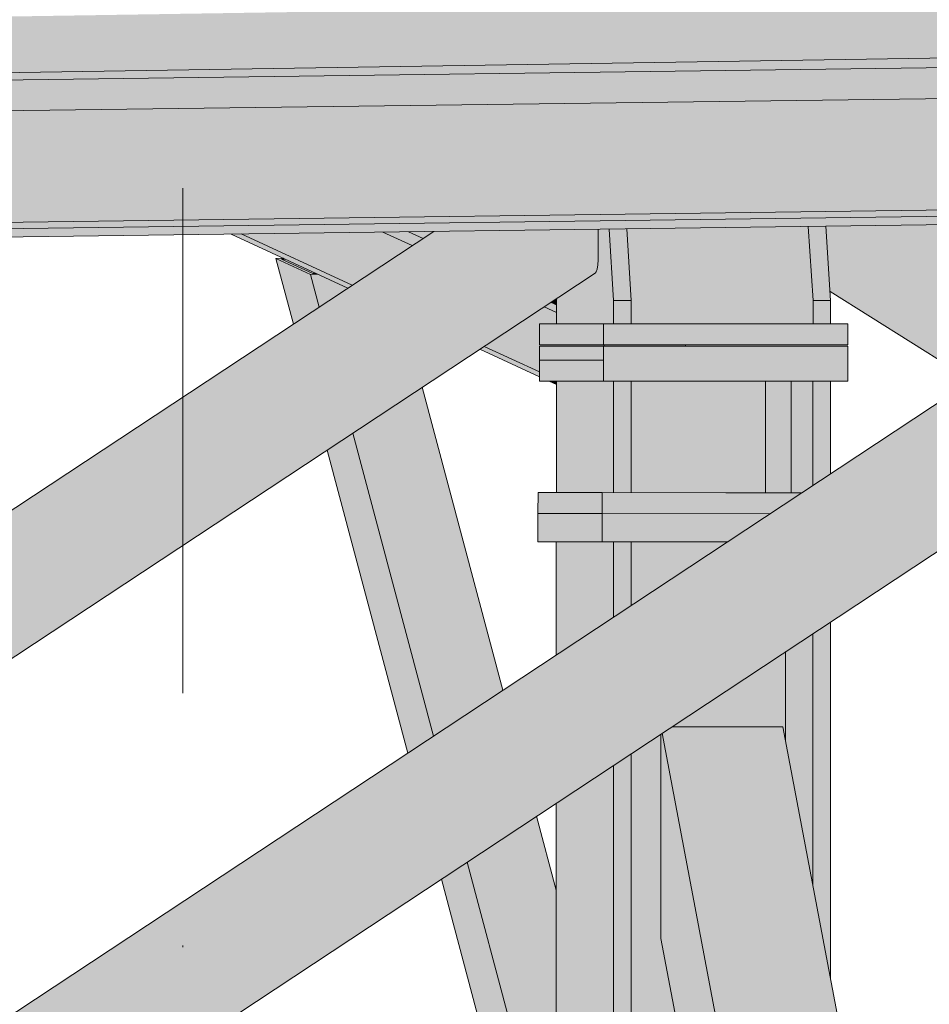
# Model space of a CAD drawing. Header units: centimetres. Extents: x -5472 to 10427, y -400 to 1902.
# Tile 86 of 91: x -3550 to -3485, y 1326 to 1396. Entities that reach past the tile are written whole.
import ezdxf
from ezdxf.enums import TextEntityAlignment as Align

# ---------------------------------------------------------------- set-up
doc = ezdxf.new("R2010")
doc.units = ezdxf.units.CM
doc.header["$LTSCALE"] = 0.1
doc.header["$MEASUREMENT"] = 0
doc.linetypes.add('Kropki i Kreski', pattern=[720, 360, -180, 0, -180])
for name, color, linetype in [('2_kładka_IFC.K_IR', 7, 'Continuous'), ('2_stropy.K_IR', 7, 'Continuous'), ('2_słupy.ISTN', 7, 'Continuous'), ('4_osie.ISTN', 7, 'Continuous')]:
    doc.layers.add(name, color=color, linetype=linetype)
doc.styles.add('GENERATED_STYLE_1', font='txt')

# ---------------------------------------------------------------- blocks, each defined once
blk = doc.blocks.new('ElemPrzekroju_422_1')
at = {"layer": '2_stropy.K_IR', "linetype": 'Continuous', "lineweight": 0, "true_color": 0xb1b1b1}
blk.add_hatch(color=253, dxfattribs=at).paths.add_polyline_path([(-3566.678, 1395.694), (-3566.678, 1391.693), (-3066.134, 1399.557), (-3066.134, 1400.05), (-3066.134, 1403.558)])
at = {"layer": '2_stropy.K_IR', "color": 7, "linetype": 'Continuous', "lineweight": 0}
blk.add_line((-3066.134, 1399.557), (-3566.678, 1391.693), dxfattribs=at)
blk = doc.blocks.new('ElemPrzekroju_621_1')
at = {"layer": '2_słupy.ISTN', "linetype": 'Continuous', "lineweight": 0, "true_color": 0xffffff}
for points in [[(-3512.014, 1350.424), (-3507.943, 1353.113), (-3507.943, 1358.496), (-3512.014, 1358.496)], [(-3512.014, 1350.424), (-3507.943, 1353.113), (-3507.943, 1358.496), (-3512.014, 1358.496)], [(-3506.686, 1358.494), (-3507.943, 1358.496), (-3507.943, 1353.113), (-3506.686, 1353.944)], [(-3506.686, 1358.494), (-3507.943, 1358.496), (-3507.943, 1353.113), (-3506.686, 1353.944)], [(-3506.686, 1353.944), (-3499.82, 1358.48), (-3506.686, 1358.491)], [(-3506.686, 1353.944), (-3499.82, 1358.48), (-3506.686, 1358.491)], [(-3493.727, 1334.037), (-3492.469, 1327.385), (-3492.469, 1352.767), (-3493.727, 1351.936)], [(-3493.727, 1334.037), (-3492.469, 1327.385), (-3492.469, 1352.767), (-3493.727, 1351.936)], [(-3495.66, 1350.659), (-3495.66, 1344.269), (-3493.727, 1334.037), (-3493.727, 1351.936)], [(-3495.66, 1350.659), (-3495.66, 1344.269), (-3493.727, 1334.037), (-3493.727, 1351.936)], [(-3503.779, 1345.295), (-3495.854, 1345.295), (-3495.66, 1344.269), (-3495.66, 1350.659)], [(-3503.779, 1345.295), (-3495.854, 1345.295), (-3495.66, 1344.269), (-3495.66, 1350.659)], [(-3504.472, 1344.838), (-3494.674, 1292.996), (-3485.992, 1293.11), (-3495.854, 1345.295), (-3503.779, 1345.295)], [(-3504.472, 1344.838), (-3494.674, 1292.996), (-3485.992, 1293.11), (-3495.854, 1345.295), (-3503.779, 1345.295)], [(-3506.686, 1343.375), (-3506.686, 1292.838), (-3497.52, 1292.959), (-3504.558, 1330.202), (-3504.558, 1344.781)], [(-3506.686, 1343.375), (-3506.686, 1292.838), (-3497.52, 1292.959), (-3504.558, 1330.202), (-3504.558, 1344.781)], [(-3504.558, 1344.781), (-3504.558, 1330.202), (-3497.52, 1292.959), (-3494.674, 1292.996), (-3504.472, 1344.838)], [(-3504.558, 1344.781), (-3504.558, 1330.202), (-3497.52, 1292.959), (-3494.674, 1292.996), (-3504.472, 1344.838)], [(-3507.943, 1292.822), (-3506.686, 1292.838), (-3506.686, 1343.375), (-3507.943, 1342.545)], [(-3507.943, 1292.822), (-3506.686, 1292.838), (-3506.686, 1343.375), (-3507.943, 1342.545)], [(-3512.014, 1300.95), (-3508.027, 1300.95), (-3508.027, 1292.821), (-3507.943, 1292.822), (-3507.943, 1342.545), (-3512.014, 1339.855)], [(-3512.014, 1300.95), (-3508.027, 1300.95), (-3508.027, 1292.821), (-3507.943, 1292.822), (-3507.943, 1342.545), (-3512.014, 1339.855)]]:
    blk.add_hatch(color=7, dxfattribs=at).paths.add_polyline_path(points)
at = {"layer": '2_słupy.ISTN', "color": 252, "linetype": 'Continuous', "lineweight": 0}
for p, q in [((-3512.014, 1350.424), (-3512.014, 1358.496)), ((-3507.943, 1353.113), (-3507.943, 1358.497)), ((-3506.686, 1353.944), (-3506.686, 1358.495)), ((-3492.469, 1327.385), (-3492.469, 1352.767)), ((-3493.727, 1334.037), (-3493.727, 1351.936)), ((-3495.66, 1344.269), (-3495.66, 1350.659)), ((-3495.854, 1345.295), (-3503.779, 1345.295)), ((-3485.992, 1293.11), (-3495.854, 1345.295)), ((-3504.558, 1344.781), (-3504.558, 1330.202)), ((-3494.674, 1292.996), (-3504.472, 1344.838)), ((-3506.686, 1292.838), (-3506.686, 1343.375)), ((-3507.943, 1292.822), (-3507.943, 1342.545)), ((-3512.014, 1300.95), (-3512.014, 1339.855)), ((-3497.52, 1292.959), (-3504.558, 1330.202))]:
    blk.add_line(p, q, dxfattribs=at)
blk = doc.blocks.new('ElemPrzekroju_648_1')
at = {"layer": '2_kładka_IFC.K_IR', "linetype": 'Continuous', "lineweight": 0, "true_color": 0xd9d9d9}
blk.add_hatch(color=254, dxfattribs=at).paths.add_polyline_path([(-3073.505, 1395.5), (-3566.683, 1389.016), (-3566.346, 1381.072), (-3073.168, 1387.556)])
at = {"layer": '2_kładka_IFC.K_IR', "linetype": 'Continuous', "lineweight": 0, "true_color": 0xf0f0f0}
blk.add_hatch(color=7, dxfattribs=at).paths.add_polyline_path([(-3556.954, 1391.846), (-3556.948, 1391.345), (-3470.541, 1392.481), (-3470.548, 1393.048), (-3531.273, 1392.249)])
at = {"layer": '2_kładka_IFC.K_IR', "linetype": 'Continuous', "lineweight": 0, "true_color": 0xaaaaaa}
for points in [[(-3556.954, 1391.846), (-3556.948, 1391.345), (-3470.541, 1392.481), (-3470.548, 1393.048), (-3531.273, 1392.249)], [(-3470.55, 1393.203), (-3531.276, 1392.249), (-3470.548, 1393.048)], [(-3470.55, 1393.203), (-3531.276, 1392.249), (-3470.548, 1393.048)], [(-3556.815, 1380.506), (-3556.813, 1380.381), (-3470.406, 1381.517), (-3470.411, 1381.876), (-3555.746, 1380.755), (-3555.998, 1380.637), (-3556.023, 1380.637), (-3556.023, 1380.631), (-3556.274, 1380.513)], [(-3594.267, 1294.301), (-3462.585, 1381.292), (-3463.105, 1381.286), (-3594.169, 1294.702)], [(-3594.267, 1294.301), (-3462.585, 1381.292), (-3463.105, 1381.286), (-3594.169, 1294.702)], [(-3594.169, 1294.702), (-3463.105, 1381.286), (-3463.488, 1381.281), (-3594.097, 1294.999)], [(-3594.169, 1294.702), (-3463.105, 1381.286), (-3463.488, 1381.281), (-3594.097, 1294.999)], [(-3594.097, 1294.999), (-3463.488, 1381.281), (-3463.678, 1381.28), (-3594.062, 1295.146)], [(-3594.097, 1294.999), (-3463.488, 1381.281), (-3463.678, 1381.28), (-3594.062, 1295.146)], [(-3492.787, 1380.991), (-3494.044, 1380.974), (-3493.708, 1375.701), (-3492.451, 1375.701)], [(-3492.787, 1380.991), (-3494.044, 1380.974), (-3493.708, 1375.701), (-3492.451, 1375.701)], [(-3583.801, 1337.519), (-3583.898, 1337.118), (-3517.989, 1380.659), (-3518.509, 1380.652)], [(-3583.801, 1337.519), (-3583.898, 1337.118), (-3517.989, 1380.659), (-3518.509, 1380.652)], [(-3583.729, 1337.816), (-3583.801, 1337.519), (-3518.509, 1380.652), (-3518.894, 1380.647)], [(-3583.729, 1337.816), (-3583.801, 1337.519), (-3518.509, 1380.652), (-3518.894, 1380.647)], [(-3583.694, 1337.964), (-3583.729, 1337.816), (-3518.894, 1380.647), (-3519.086, 1380.645)], [(-3583.694, 1337.964), (-3583.729, 1337.816), (-3518.894, 1380.647), (-3519.086, 1380.645)], [(-3522.546, 1380.599), (-3523.326, 1380.589), (-3521.839, 1379.901), (-3521.509, 1380.12)], [(-3522.546, 1380.599), (-3523.326, 1380.589), (-3521.839, 1379.901), (-3521.509, 1380.12)], [(-3522.546, 1380.599), (-3521.509, 1380.12), (-3520.747, 1380.623)], [(-3522.546, 1380.599), (-3521.509, 1380.12), (-3520.747, 1380.623)], [(-3506.992, 1380.804), (-3508.248, 1380.787), (-3507.924, 1375.701), (-3506.667, 1375.701)], [(-3506.992, 1380.804), (-3508.248, 1380.787), (-3507.924, 1375.701), (-3506.667, 1375.701)], [(-3532.012, 1378.697), (-3529.549, 1377.557), (-3529.009, 1377.564), (-3529.132, 1377.621), (-3529.382, 1377.618), (-3531.598, 1378.644), (-3531.349, 1378.647), (-3531.472, 1378.704)], [(-3532.012, 1378.697), (-3529.549, 1377.557), (-3529.009, 1377.564), (-3529.132, 1377.621), (-3529.382, 1377.618), (-3531.598, 1378.644), (-3531.349, 1378.647), (-3531.472, 1378.704)], [(-3512.101, 1375.766), (-3512.431, 1375.548), (-3511.995, 1375.346), (-3511.995, 1375.701), (-3511.994, 1375.717)], [(-3512.101, 1375.766), (-3512.431, 1375.548), (-3511.995, 1375.346), (-3511.995, 1375.701), (-3511.994, 1375.717)], [(-3512.101, 1375.766), (-3511.994, 1375.717), (-3511.986, 1375.841)], [(-3512.101, 1375.766), (-3511.994, 1375.717), (-3511.986, 1375.841)]]:
    blk.add_hatch(color=253, dxfattribs=at).paths.add_polyline_path(points)
at = {"layer": '2_kładka_IFC.K_IR', "linetype": 'Continuous', "lineweight": 0, "true_color": 0xa3a3a3}
for points in [[(-3556.948, 1391.345), (-3556.921, 1389.144), (-3470.514, 1390.28), (-3470.541, 1392.481)], [(-3556.948, 1391.345), (-3556.921, 1389.144), (-3470.514, 1390.28), (-3470.541, 1392.481)], [(-3594.885, 1291.745), (-3585.894, 1291.863), (-3454.593, 1378.603), (-3454.593, 1381.397), (-3462.008, 1381.299), (-3594.374, 1293.856)], [(-3594.885, 1291.745), (-3585.894, 1291.863), (-3454.593, 1378.603), (-3454.593, 1381.397), (-3462.008, 1381.299), (-3594.374, 1293.856)], [(-3594.267, 1294.301), (-3594.374, 1293.856), (-3462.008, 1381.299), (-3462.585, 1381.292)], [(-3594.267, 1294.301), (-3594.374, 1293.856), (-3462.008, 1381.299), (-3462.585, 1381.292)], [(-3594.062, 1295.146), (-3463.678, 1381.28), (-3465.306, 1381.28), (-3593.752, 1296.427)], [(-3594.062, 1295.146), (-3463.678, 1381.28), (-3465.306, 1381.28), (-3593.752, 1296.427)], [(-3506.992, 1380.804), (-3506.667, 1375.701), (-3506.667, 1374.034), (-3497.092, 1374.034), (-3497.092, 1380.934)], [(-3506.992, 1380.804), (-3506.667, 1375.701), (-3506.667, 1374.034), (-3497.092, 1374.034), (-3497.092, 1380.934)], [(-3496.508, 1380.942), (-3497.092, 1380.934), (-3497.092, 1374.034), (-3496.508, 1374.034)], [(-3496.508, 1380.942), (-3497.092, 1380.934), (-3497.092, 1374.034), (-3496.508, 1374.034)], [(-3495.955, 1380.949), (-3496.508, 1380.942), (-3496.508, 1374.034), (-3495.955, 1374.034)], [(-3495.955, 1380.949), (-3496.508, 1380.942), (-3496.508, 1374.034), (-3495.955, 1374.034)], [(-3492.787, 1380.991), (-3492.629, 1378.497), (-3480.777, 1371.06), (-3474.965, 1374.899), (-3484.839, 1381.095)], [(-3492.787, 1380.991), (-3492.629, 1378.497), (-3480.777, 1371.06), (-3474.965, 1374.899), (-3484.839, 1381.095)], [(-3584.006, 1336.673), (-3586.195, 1327.633), (-3509.039, 1378.603), (-3509.039, 1380.777), (-3517.412, 1380.667)], [(-3584.006, 1336.673), (-3586.195, 1327.633), (-3509.039, 1378.603), (-3509.039, 1380.777), (-3517.412, 1380.667)], [(-3584.006, 1336.673), (-3517.412, 1380.667), (-3517.989, 1380.659), (-3583.898, 1337.118)], [(-3584.006, 1336.673), (-3517.412, 1380.667), (-3517.989, 1380.659), (-3583.898, 1337.118)], [(-3583.694, 1337.964), (-3519.086, 1380.645), (-3520.747, 1380.623), (-3583.384, 1339.244)], [(-3583.694, 1337.964), (-3519.086, 1380.645), (-3520.747, 1380.623), (-3583.384, 1339.244)], [(-3586.297, 1327.212), (-3509.054, 1378.24), (-3509.039, 1378.603), (-3586.195, 1327.633)], [(-3586.297, 1327.212), (-3509.054, 1378.24), (-3509.039, 1378.603), (-3586.195, 1327.633)], [(-3454.593, 1378.603), (-3585.894, 1291.863), (-3585.349, 1291.871), (-3454.608, 1378.24)], [(-3454.593, 1378.603), (-3585.894, 1291.863), (-3585.349, 1291.871), (-3454.608, 1378.24)], [(-3492.629, 1378.497), (-3492.604, 1378.114), (-3481.063, 1370.871), (-3480.777, 1371.06)], [(-3492.629, 1378.497), (-3492.604, 1378.114), (-3481.063, 1370.871), (-3480.777, 1371.06)], [(-3506.667, 1374.034), (-3506.667, 1375.701), (-3507.924, 1375.701), (-3507.924, 1374.034)], [(-3506.667, 1374.034), (-3506.667, 1375.701), (-3507.924, 1375.701), (-3507.924, 1374.034)], [(-3492.451, 1374.034), (-3492.451, 1375.701), (-3493.708, 1375.701), (-3493.708, 1374.034)], [(-3492.451, 1374.034), (-3492.451, 1375.701), (-3493.708, 1375.701), (-3493.708, 1374.034)], [(-3491.229, 1372.534), (-3491.229, 1374.034), (-3508.637, 1374.034), (-3508.637, 1372.534)], [(-3491.229, 1372.534), (-3491.229, 1374.034), (-3508.637, 1374.034), (-3508.637, 1372.534)], [(-3491.236, 1371.434), (-3491.229, 1371.434), (-3491.229, 1372.434), (-3508.637, 1372.434), (-3508.637, 1371.434), (-3508.643, 1371.434), (-3508.643, 1369.934), (-3491.236, 1369.934)], [(-3491.236, 1371.434), (-3491.229, 1371.434), (-3491.229, 1372.434), (-3508.637, 1372.434), (-3508.637, 1371.434), (-3508.643, 1371.434), (-3508.643, 1369.934), (-3491.236, 1369.934)], [(-3508.612, 1372.534), (-3508.61, 1372.434), (-3502.807, 1372.434), (-3502.809, 1372.534)], [(-3508.612, 1372.534), (-3508.61, 1372.434), (-3502.807, 1372.434), (-3502.809, 1372.534)], [(-3507.931, 1361.997), (-3506.673, 1361.995), (-3506.673, 1369.934), (-3507.931, 1369.934)], [(-3507.931, 1361.997), (-3506.673, 1361.995), (-3506.673, 1369.934), (-3507.931, 1369.934)], [(-3497.099, 1369.934), (-3506.673, 1369.934), (-3506.673, 1361.995), (-3499.912, 1361.984), (-3497.099, 1361.984)], [(-3497.099, 1369.934), (-3506.673, 1369.934), (-3506.673, 1361.995), (-3499.912, 1361.984), (-3497.099, 1361.984)], [(-3496.322, 1361.984), (-3496.322, 1369.934), (-3497.099, 1369.934), (-3497.099, 1361.984)], [(-3496.322, 1361.984), (-3496.322, 1369.934), (-3497.099, 1369.934), (-3497.099, 1361.984)], [(-3493.714, 1362.513), (-3492.457, 1363.344), (-3492.457, 1369.934), (-3493.714, 1369.934)], [(-3493.714, 1362.513), (-3492.457, 1363.344), (-3492.457, 1369.934), (-3493.714, 1369.934)], [(-3508.741, 1360.498), (-3496.794, 1360.478), (-3494.529, 1361.975), (-3508.739, 1361.998)], [(-3508.741, 1360.498), (-3496.794, 1360.478), (-3494.529, 1361.975), (-3508.739, 1361.998)], [(-3508.741, 1360.498), (-3508.744, 1358.498), (-3499.814, 1358.483), (-3496.794, 1360.478)], [(-3508.741, 1360.498), (-3508.744, 1358.498), (-3499.814, 1358.483), (-3496.794, 1360.478)]]:
    blk.add_hatch(color=253, dxfattribs=at).paths.add_polyline_path(points)
at = {"layer": '2_kładka_IFC.K_IR', "linetype": 'Continuous', "lineweight": 0, "true_color": 0x9b9b9b}
for points in [[(-3566.346, 1381.072), (-3567.35, 1380.602), (-3074.173, 1387.086), (-3073.168, 1387.556)], [(-3566.346, 1381.072), (-3567.35, 1380.602), (-3074.173, 1387.086), (-3073.168, 1387.556)], [(-3556.815, 1380.506), (-3556.813, 1380.381), (-3470.406, 1381.517), (-3470.411, 1381.876), (-3555.746, 1380.755), (-3555.998, 1380.637), (-3556.023, 1380.637), (-3556.023, 1380.631), (-3556.274, 1380.513)], [(-3556.813, 1380.381), (-3556.81, 1380.149), (-3470.403, 1381.285), (-3470.406, 1381.517)], [(-3556.813, 1380.381), (-3556.81, 1380.149), (-3470.403, 1381.285), (-3470.406, 1381.517)], [(-3495.517, 1380.955), (-3495.955, 1380.949), (-3495.955, 1374.034), (-3495.517, 1374.034)], [(-3495.517, 1380.955), (-3495.955, 1380.949), (-3495.955, 1374.034), (-3495.517, 1374.034)], [(-3535.208, 1380.433), (-3526.873, 1376.576), (-3526.567, 1376.778), (-3534.486, 1380.442)], [(-3535.208, 1380.433), (-3526.873, 1376.576), (-3526.567, 1376.778), (-3534.486, 1380.442)], [(-3586.297, 1327.212), (-3586.378, 1326.88), (-3509.099, 1377.932), (-3509.054, 1378.24)], [(-3586.297, 1327.212), (-3586.378, 1326.88), (-3509.099, 1377.932), (-3509.054, 1378.24)], [(-3454.608, 1378.24), (-3585.349, 1291.871), (-3584.917, 1291.877), (-3454.652, 1377.932)], [(-3454.608, 1378.24), (-3585.349, 1291.871), (-3584.917, 1291.877), (-3454.652, 1377.932)], [(-3586.43, 1326.663), (-3509.242, 1377.654), (-3509.165, 1377.726), (-3586.424, 1326.687)], [(-3586.43, 1326.663), (-3509.242, 1377.654), (-3509.165, 1377.726), (-3586.424, 1326.687)], [(-3454.718, 1377.726), (-3584.665, 1291.881), (-3584.632, 1291.883), (-3454.796, 1377.654)], [(-3454.718, 1377.726), (-3584.665, 1291.881), (-3584.632, 1291.883), (-3454.796, 1377.654)], [(-3492.566, 1377.514), (-3492.558, 1377.389), (-3481.603, 1370.514), (-3481.509, 1370.576)], [(-3492.566, 1377.514), (-3492.558, 1377.389), (-3481.603, 1370.514), (-3481.509, 1370.576)], [(-3492.558, 1377.389), (-3492.491, 1376.325), (-3482.396, 1369.99), (-3481.603, 1370.514)], [(-3492.558, 1377.389), (-3492.491, 1376.325), (-3482.396, 1369.99), (-3481.603, 1370.514)], [(-3517.159, 1372.424), (-3517.465, 1372.222), (-3513.223, 1370.259), (-3513.223, 1370.603)], [(-3517.159, 1372.424), (-3517.465, 1372.222), (-3513.223, 1370.259), (-3513.223, 1370.603)], [(-3512.52, 1369.934), (-3512.001, 1369.694), (-3512.001, 1369.934)], [(-3512.52, 1369.934), (-3512.001, 1369.694), (-3512.001, 1369.934)], [(-3496.322, 1369.934), (-3496.322, 1361.984), (-3495.651, 1361.984), (-3495.651, 1369.934)], [(-3496.322, 1369.934), (-3496.322, 1361.984), (-3495.651, 1361.984), (-3495.651, 1369.934)], [(-3508.744, 1358.498), (-3513.324, 1358.498), (-3512.014, 1358.496), (-3507.943, 1358.496), (-3506.686, 1358.494), (-3506.686, 1358.491), (-3499.82, 1358.48), (-3499.814, 1358.483)], [(-3508.744, 1358.498), (-3513.324, 1358.498), (-3512.014, 1358.496), (-3507.943, 1358.496), (-3506.686, 1358.494), (-3506.686, 1358.491), (-3499.82, 1358.48), (-3499.814, 1358.483)]]:
    blk.add_hatch(color=253, dxfattribs=at).paths.add_polyline_path(points)
at = {"layer": '2_kładka_IFC.K_IR', "linetype": 'Continuous', "lineweight": 0, "true_color": 0x939393}
for points in [[(-3495.26, 1380.958), (-3495.517, 1380.955), (-3495.517, 1374.034), (-3495.26, 1374.034)], [(-3495.26, 1380.958), (-3495.517, 1380.955), (-3495.517, 1374.034), (-3495.26, 1374.034)], [(-3495.26, 1380.958), (-3495.26, 1374.034), (-3493.708, 1374.034), (-3493.708, 1375.701), (-3494.044, 1380.974)], [(-3495.26, 1380.958), (-3495.26, 1374.034), (-3493.708, 1374.034), (-3493.708, 1375.701), (-3494.044, 1380.974)], [(-3534.486, 1380.442), (-3526.567, 1376.778), (-3522.289, 1379.604), (-3524.388, 1380.575)], [(-3534.486, 1380.442), (-3526.567, 1376.778), (-3522.289, 1379.604), (-3524.388, 1380.575)], [(-3523.326, 1380.589), (-3524.388, 1380.575), (-3522.289, 1379.604), (-3521.839, 1379.901)], [(-3523.326, 1380.589), (-3524.388, 1380.575), (-3522.289, 1379.604), (-3521.839, 1379.901)], [(-3511.995, 1375.701), (-3511.995, 1374.034), (-3507.924, 1374.034), (-3507.924, 1375.701), (-3508.248, 1380.787), (-3509.039, 1380.777), (-3509.039, 1378.603), (-3509.054, 1378.24), (-3509.099, 1377.932), (-3509.165, 1377.726), (-3509.242, 1377.654), (-3511.986, 1375.841)], [(-3511.995, 1375.701), (-3511.995, 1374.034), (-3507.924, 1374.034), (-3507.924, 1375.701), (-3508.248, 1380.787), (-3509.039, 1380.777), (-3509.039, 1378.603), (-3509.054, 1378.24), (-3509.099, 1377.932), (-3509.165, 1377.726), (-3509.242, 1377.654), (-3511.986, 1375.841)], [(-3532.012, 1378.697), (-3530.761, 1374.008), (-3528.925, 1375.22), (-3529.549, 1377.557)], [(-3532.012, 1378.697), (-3530.761, 1374.008), (-3528.925, 1375.22), (-3529.549, 1377.557)], [(-3492.604, 1378.114), (-3492.582, 1377.769), (-3481.32, 1370.701), (-3481.063, 1370.871)], [(-3492.604, 1378.114), (-3492.582, 1377.769), (-3481.32, 1370.701), (-3481.063, 1370.871)], [(-3586.424, 1326.687), (-3509.165, 1377.726), (-3509.099, 1377.932), (-3586.378, 1326.88)], [(-3586.424, 1326.687), (-3509.165, 1377.726), (-3509.099, 1377.932), (-3586.378, 1326.88)], [(-3584.917, 1291.877), (-3584.665, 1291.881), (-3454.718, 1377.726), (-3454.652, 1377.932)], [(-3584.917, 1291.877), (-3584.665, 1291.881), (-3454.718, 1377.726), (-3454.652, 1377.932)], [(-3492.582, 1377.769), (-3492.566, 1377.514), (-3481.509, 1370.576), (-3481.32, 1370.701)], [(-3492.582, 1377.769), (-3492.566, 1377.514), (-3481.509, 1370.576), (-3481.32, 1370.701)], [(-3517.159, 1372.424), (-3513.223, 1370.603), (-3513.223, 1371.434), (-3513.217, 1371.434), (-3513.217, 1372.434), (-3508.61, 1372.434), (-3508.612, 1372.534), (-3513.217, 1372.534), (-3513.217, 1374.034), (-3511.995, 1374.034), (-3511.995, 1374.84), (-3512.881, 1375.25)], [(-3517.159, 1372.424), (-3513.223, 1370.603), (-3513.223, 1371.434), (-3513.217, 1371.434), (-3513.217, 1372.434), (-3508.61, 1372.434), (-3508.612, 1372.534), (-3513.217, 1372.534), (-3513.217, 1374.034), (-3511.995, 1374.034), (-3511.995, 1374.84), (-3512.881, 1375.25)], [(-3512.881, 1375.25), (-3511.995, 1374.84), (-3511.995, 1375.346), (-3512.431, 1375.548)], [(-3512.881, 1375.25), (-3511.995, 1374.84), (-3511.995, 1375.346), (-3512.431, 1375.548)], [(-3513.217, 1374.034), (-3513.217, 1372.534), (-3508.637, 1372.534), (-3508.637, 1374.034)], [(-3513.217, 1374.034), (-3513.217, 1372.534), (-3508.637, 1372.534), (-3508.637, 1374.034)], [(-3513.217, 1372.434), (-3513.217, 1371.434), (-3508.637, 1371.434), (-3508.637, 1372.434)], [(-3513.217, 1372.434), (-3513.217, 1371.434), (-3508.637, 1371.434), (-3508.637, 1372.434)], [(-3513.223, 1371.434), (-3513.223, 1369.934), (-3508.643, 1369.934), (-3508.643, 1371.434)], [(-3513.223, 1371.434), (-3513.223, 1369.934), (-3508.643, 1369.934), (-3508.643, 1371.434)], [(-3507.931, 1369.934), (-3512.001, 1369.934), (-3512.001, 1361.998), (-3508.739, 1361.998), (-3507.931, 1361.997)], [(-3507.931, 1369.934), (-3512.001, 1369.934), (-3512.001, 1361.998), (-3508.739, 1361.998), (-3507.931, 1361.997)], [(-3495.651, 1361.984), (-3495.266, 1361.984), (-3495.266, 1369.934), (-3495.651, 1369.934)], [(-3495.651, 1361.984), (-3495.266, 1361.984), (-3495.266, 1369.934), (-3495.651, 1369.934)], [(-3493.714, 1369.934), (-3495.266, 1369.934), (-3495.266, 1361.984), (-3494.516, 1361.984), (-3493.714, 1362.513)], [(-3493.714, 1369.934), (-3495.266, 1369.934), (-3495.266, 1361.984), (-3494.516, 1361.984), (-3493.714, 1362.513)], [(-3526.529, 1366.235), (-3528.364, 1365.022), (-3522.604, 1343.428), (-3520.769, 1344.641)], [(-3526.529, 1366.235), (-3528.364, 1365.022), (-3522.604, 1343.428), (-3520.769, 1344.641)], [(-3513.318, 1361.998), (-3513.321, 1360.498), (-3508.741, 1360.498), (-3508.739, 1361.998)], [(-3513.318, 1361.998), (-3513.321, 1360.498), (-3508.741, 1360.498), (-3508.739, 1361.998)], [(-3513.321, 1360.498), (-3513.324, 1358.498), (-3508.744, 1358.498), (-3508.741, 1360.498)], [(-3513.321, 1360.498), (-3513.324, 1358.498), (-3508.744, 1358.498), (-3508.741, 1360.498)], [(-3520.207, 1334.442), (-3512.014, 1303.725), (-3512.014, 1311.819), (-3518.372, 1335.655)], [(-3520.207, 1334.442), (-3512.014, 1303.725), (-3512.014, 1311.819), (-3518.372, 1335.655)]]:
    blk.add_hatch(color=252, dxfattribs=at).paths.add_polyline_path(points)
at = {"layer": '2_kładka_IFC.K_IR', "linetype": 'Continuous', "lineweight": 0, "true_color": 0xb2b2b2}
for points in [[(-3531.598, 1378.644), (-3529.382, 1377.618), (-3529.132, 1377.621), (-3531.349, 1378.647)], [(-3531.598, 1378.644), (-3529.382, 1377.618), (-3529.132, 1377.621), (-3531.349, 1378.647)], [(-3529.009, 1377.564), (-3529.549, 1377.557), (-3528.925, 1375.22), (-3526.873, 1376.576)], [(-3529.009, 1377.564), (-3529.549, 1377.557), (-3528.925, 1375.22), (-3526.873, 1376.576)], [(-3521.578, 1369.505), (-3526.529, 1366.235), (-3520.769, 1344.641), (-3515.818, 1347.911)], [(-3521.578, 1369.505), (-3526.529, 1366.235), (-3520.769, 1344.641), (-3515.818, 1347.911)], [(-3513.422, 1338.925), (-3518.372, 1335.655), (-3512.014, 1311.819), (-3512.014, 1333.647)], [(-3513.422, 1338.925), (-3518.372, 1335.655), (-3512.014, 1311.819), (-3512.014, 1333.647)]]:
    blk.add_hatch(color=253, dxfattribs=at).paths.add_polyline_path(points)
at = {"layer": '2_kładka_IFC.K_IR', "color": 7, "linetype": 'Continuous', "lineweight": 15}
for p, q in [((-3566.683, 1389.016), (-3073.505, 1395.5)), ((-3556.948, 1391.345), (-3470.541, 1392.481)), ((-3566.346, 1381.072), (-3073.168, 1387.556)), ((-3555.746, 1380.755), (-3412.581, 1382.637)), ((-3593.752, 1296.427), (-3465.306, 1381.28)), ((-3556.81, 1380.149), (-3470.403, 1381.285)), ((-3493.708, 1375.701), (-3494.044, 1380.974)), ((-3492.787, 1380.991), (-3492.451, 1375.701)), ((-3583.384, 1339.244), (-3520.747, 1380.623)), ((-3535.208, 1380.433), (-3526.873, 1376.576)), ((-3534.486, 1380.442), (-3526.567, 1376.778)), ((-3524.388, 1380.575), (-3522.289, 1379.604)), ((-3522.546, 1380.599), (-3521.509, 1380.12)), ((-3509.039, 1378.603), (-3509.039, 1380.777)), ((-3507.924, 1375.701), (-3508.248, 1380.787)), ((-3506.992, 1380.804), (-3506.667, 1375.701)), ((-3532.012, 1378.697), (-3531.472, 1378.704)), ((-3529.549, 1377.557), (-3532.012, 1378.697)), ((-3532.012, 1378.697), (-3530.761, 1374.008)), ((-3531.349, 1378.647), (-3531.598, 1378.644)), ((-3531.598, 1378.644), (-3529.382, 1377.618)), ((-3509.099, 1377.932), (-3509.054, 1378.24)), ((-3509.054, 1378.24), (-3509.039, 1378.603)), ((-3586.43, 1326.663), (-3509.242, 1377.654)), ((-3584.632, 1291.883), (-3454.796, 1377.654)), ((-3529.009, 1377.564), (-3529.549, 1377.557)), ((-3529.549, 1377.557), (-3528.925, 1375.22)), ((-3529.382, 1377.618), (-3529.132, 1377.621)), ((-3509.242, 1377.654), (-3509.165, 1377.726)), ((-3509.165, 1377.726), (-3509.099, 1377.932)), ((-3482.396, 1369.99), (-3492.491, 1376.325)), ((-3512.881, 1375.25), (-3511.995, 1374.84)), ((-3512.101, 1375.766), (-3511.994, 1375.717)), ((-3511.986, 1375.841), (-3511.995, 1375.701)), ((-3511.995, 1374.034), (-3511.995, 1375.701)), ((-3506.667, 1375.701), (-3507.924, 1375.701)), ((-3507.924, 1374.034), (-3507.924, 1375.701)), ((-3506.667, 1374.034), (-3506.667, 1375.701)), ((-3492.451, 1375.701), (-3493.708, 1375.701)), ((-3493.708, 1374.034), (-3493.708, 1375.701)), ((-3492.451, 1374.034), (-3492.451, 1375.701)), ((-3513.217, 1372.534), (-3513.217, 1374.034)), ((-3513.217, 1374.034), (-3508.637, 1374.034)), ((-3508.637, 1374.034), (-3491.229, 1374.034)), ((-3508.637, 1372.534), (-3508.637, 1374.034)), ((-3508.219, 1374.034), (-3508.255, 1374.034)), ((-3507.924, 1374.034), (-3506.667, 1374.034)), ((-3491.229, 1372.534), (-3491.229, 1374.034)), ((-3517.159, 1372.424), (-3513.223, 1370.603)), ((-3513.217, 1372.534), (-3508.637, 1372.534)), ((-3513.217, 1371.434), (-3513.217, 1372.434)), ((-3513.217, 1372.434), (-3508.637, 1372.434)), ((-3508.643, 1371.434), (-3508.637, 1372.434)), ((-3508.637, 1372.534), (-3491.229, 1372.534)), ((-3508.637, 1372.434), (-3491.229, 1372.434)), ((-3508.61, 1372.434), (-3508.612, 1372.534)), ((-3502.807, 1372.434), (-3502.809, 1372.534)), ((-3491.229, 1371.434), (-3491.229, 1372.434)), ((-3517.465, 1372.222), (-3513.223, 1370.259)), ((-3513.223, 1369.934), (-3513.223, 1371.434)), ((-3513.223, 1371.434), (-3508.643, 1371.434)), ((-3508.643, 1369.934), (-3508.643, 1371.434)), ((-3491.236, 1369.934), (-3491.236, 1371.434)), ((-3513.223, 1369.934), (-3508.643, 1369.934)), ((-3512.52, 1369.934), (-3512.001, 1369.694)), ((-3512.001, 1361.998), (-3512.001, 1369.934)), ((-3508.643, 1369.934), (-3491.236, 1369.934)), ((-3507.931, 1361.997), (-3507.931, 1369.934)), ((-3506.673, 1361.995), (-3506.673, 1369.934)), ((-3497.099, 1361.984), (-3497.099, 1369.934)), ((-3495.266, 1361.984), (-3495.266, 1369.934)), ((-3493.714, 1362.513), (-3493.714, 1369.934)), ((-3492.457, 1363.344), (-3492.457, 1369.934)), ((-3521.578, 1369.505), (-3515.818, 1347.911)), ((-3526.529, 1366.235), (-3520.769, 1344.641)), ((-3528.364, 1365.022), (-3522.604, 1343.428)), ((-3513.321, 1360.498), (-3513.318, 1361.998)), ((-3513.318, 1361.998), (-3508.739, 1361.998)), ((-3508.741, 1360.498), (-3508.739, 1361.998)), ((-3508.739, 1361.998), (-3494.529, 1361.975)), ((-3499.913, 1361.984), (-3497.099, 1361.984)), ((-3497.099, 1361.984), (-3496.322, 1361.984)), ((-3496.322, 1361.984), (-3495.651, 1361.984)), ((-3495.651, 1361.984), (-3495.266, 1361.984)), ((-3495.266, 1361.984), (-3494.516, 1361.984)), ((-3513.321, 1360.498), (-3513.324, 1358.498)), ((-3513.321, 1360.498), (-3508.741, 1360.498)), ((-3508.741, 1360.498), (-3508.744, 1358.498)), ((-3508.741, 1360.498), (-3496.794, 1360.478)), ((-3512.014, 1358.496), (-3513.324, 1358.498)), ((-3513.324, 1358.498), (-3508.744, 1358.498)), ((-3508.744, 1358.498), (-3499.814, 1358.483)), ((-3513.422, 1338.925), (-3512.014, 1333.647)), ((-3518.372, 1335.655), (-3512.014, 1311.819)), ((-3520.207, 1334.442), (-3512.014, 1303.725))]:
    blk.add_line(p, q, dxfattribs=at)
blk = doc.blocks.new('Standardowy znacznik osi[1]_1', base_point=(-3538.634, 1700))
at = {"layer": '4_osie.ISTN', "color": 252, "linetype": 'Kropki i Kreski', "lineweight": 15}
blk.add_line((-3538.634, 1600), (-3538.634, -300), dxfattribs=at)
at = {"layer": '4_osie.ISTN', "color": 252, "lineweight": 0, "style": 'GENERATED_STYLE_1'}
blk.add_attdef('AC_MarkerText_1', text='', height=35, rotation=360, dxfattribs=at).set_placement((-3538.634, 1741.713), align=Align.MIDDLE_CENTER)

msp = doc.modelspace()

# ---------------------------------------------------------------- block references
at = {"layer": '2_kładka_IFC.K_IR', "lineweight": 0}
msp.add_blockref('ElemPrzekroju_648_1', (0, 0), dxfattribs=at)
at = {"layer": '2_stropy.K_IR', "lineweight": 0}
msp.add_blockref('ElemPrzekroju_422_1', (0, 0), dxfattribs=at)
at = {"layer": '2_słupy.ISTN', "lineweight": 0}
msp.add_blockref('ElemPrzekroju_621_1', (0, 0), dxfattribs=at)
at = {"layer": '4_osie.ISTN', "color": 252, "linetype": 'Continuous', "lineweight": 0}
msp.add_blockref('Standardowy znacznik osi[1]_1', (-3538.634, 1700), dxfattribs=at)

doc.saveas('drawing.dxf')
